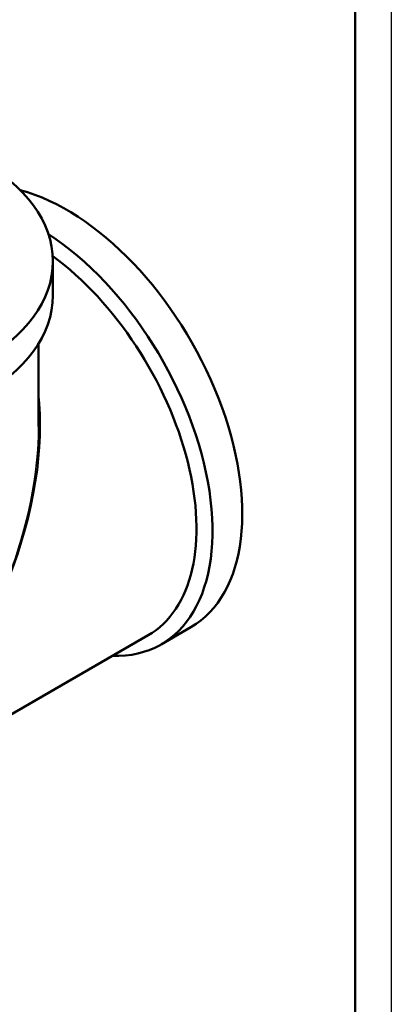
# Model space of a CAD drawing. Header units: millimetres. Extents: x 0 to 775, y -69 to 420.
# Tile 5 of 7: x 245 to 297, y 105 to 242. Entities that reach past the tile are written whole.
import ezdxf

# ---------------------------------------------------------------- set-up
doc = ezdxf.new("R2010")
doc.units = ezdxf.units.MM
for name, color, linetype, lineweight in [('Видимые тонкие (ГОСТ)', 7, 'Continuous', 35), ('Видимый контур (ГОСТ)', 7, 'Continuous', 50), ('Кромка (ГОСТ)', 7, 'Continuous', 50)]:
    doc.layers.add(name, color=color, linetype=linetype, lineweight=lineweight)

# ---------------------------------------------------------------- blocks, each defined once
blk = doc.blocks.new('Рамки ГОСТ_ граница 420x297')
at = {"layer": 'Кромка (ГОСТ)', "lineweight": 25}
blk.add_line((297, 420), (297, 0), dxfattribs=at)
at = {"layer": 'Кромка (ГОСТ)'}
blk.add_line((292, 5), (292, 415), dxfattribs=at)

msp = doc.modelspace()

# ---------------------------------------------------------------- linework, layer by layer
at = {"layer": 'Видимые тонкие (ГОСТ)'}
for major_axis, start_param, end_param in [((23.421, 39.958), 4.9866087, 5.6330528), ((22.894, 40.262), 4.9769911, 5.4940283)]:
    msp.add_ellipse((215.484, 166.105), major_axis=major_axis, ratio=0.5729264, start_param=start_param, end_param=end_param, dxfattribs=at)
at = {"layer": 'Видимый контур (ГОСТ)'}
for p, q in [((249.984, 208.155), (249.984, 203.382)), ((247.984, 196.699), (247.984, 185.158)), ((263.2, 156.126), (205.239, 122.663)), ((269.15, 157.252), (265.017, 154.866))]:
    msp.add_line(p, q, dxfattribs=at)
msp.add_ellipse((215.484, 208.155), major_axis=(-34.5, 0), ratio=0.5773503, dxfattribs=at)
for centre, major_axis, start_param, end_param in [((251.9, 187.13), (17.25, -29.878), 0, 2.6235002), ((247.767, 184.744), (17.25, -29.878), 5.9410159, 8.5741422), ((246.95, 184.272), (16.25, -28.146), 0, 2.2246918), ((215.484, 203.382), (34.5, 0), 3.1415927, 6.2831853)]:
    msp.add_ellipse(centre, major_axis=major_axis, ratio=0.5773503, start_param=start_param, end_param=end_param, dxfattribs=at)

# ---------------------------------------------------------------- block references
msp.add_blockref('Рамки ГОСТ_ граница 420x297', (0, 0))

doc.saveas('drawing.dxf')
